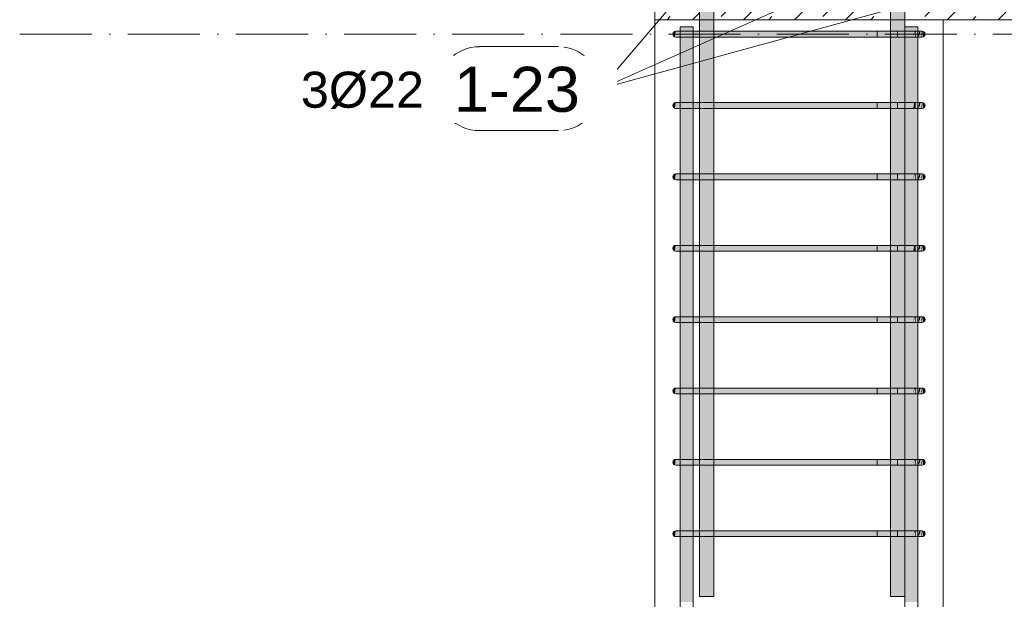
# Model space of a CAD drawing. Header units: millimetres. Extents: x -25607 to 9385, y 1894 to 10168.
# Tile 86 of 181: x -3262 to -1896, y 4816 to 5620. Entities that reach past the tile are written whole.
import ezdxf

# ---------------------------------------------------------------- set-up
doc = ezdxf.new("R2010")
doc.units = ezdxf.units.MM
doc.linetypes.add('Čerchovaná', pattern=[150, 100, -25, 0, -25])
for name, color, linetype, lineweight in [('A-FLOR-LEVL', 51, 'Continuous', 5), ('S-BEAM', 12, 'Continuous', 9), ('S-COLS', 52, 'Continuous', 9), ('S-RBAR', 171, 'Continuous', 5), ('S-RBAR-IDEN', 171, 'Continuous', 5)]:
    doc.layers.add(name, color=color, linetype=linetype, lineweight=lineweight)
doc.styles.add('Arial', font='arial.ttf', dxfattribs={"height": 50})
doc.styles.add('Arial_1', font='arial.ttf', dxfattribs={"height": 62.5})

# ---------------------------------------------------------------- blocks, each defined once
blk = doc.blocks.new('Popisek výztuže - _Typ_ množství_LEVÝ-573731-V5')
at = {"layer": 'S-RBAR-IDEN'}
for p, q in [((-16348.9, 6003.8), (-16458.6, 6003.8)), ((-16458.6, 5887.3), (-16348.9, 5887.3))]:
    blk.add_line(p, q, dxfattribs=at)
for centre, start, end in [((-16458.6, 5945.5), 90, 270), ((-16348.9, 5945.5), 277.6434, 82.3566)]:
    blk.add_arc(centre, 58.2, start, end, dxfattribs=at)

msp = doc.modelspace()

# ---------------------------------------------------------------- hatches: boundary and pattern name
at = {"layer": 'S-BEAM', "lineweight": 5}
h = msp.add_hatch(dxfattribs=at)
h.set_pattern_fill('FP_2', color=256, style=0, pattern_type=2)
h.set_pattern_definition([(45, (2996.86, 5500.453), (-35.35534, 35.35534), []), (45, (3032.214, 5500.453), (-17.67767, 53.033), [25, -12.5, 0.8382, -11.662])])
h.paths.add_polyline_path([(-2380.6, 5620), (-2318.8, 5620), (-2318.8, 5645), (-2325.6, 5645), (-2333.3, 5646), (-2340.6, 5649), (-2346.8, 5653.8), (-2351.9, 5660.9), (-2354.5, 5667.2), (-2355.6, 5675), (-2355.6, 5815), (-2354.5, 5822.8), (-2351.5, 5830), (-2346.8, 5836.2), (-2339.7, 5841.3), (-2333.3, 5844), (-2325.6, 5845), (-2318.8, 5845), (-2318.8, 5870), (-2380.6, 5870), (-2380.6, 5638.4)])
h.paths.add_polyline_path([(-2298.8, 5620), (-2053.6, 5620), (-2053.6, 5645), (-2298.8, 5645), (-2298.8, 5638.4)])
h.paths.add_polyline_path([(-2033.6, 5620), (-1880.6, 5620), (-1880.6, 5645), (-1881.9, 5645.2), (-1883.1, 5645.7), (-1884.1, 5646.5), (-1884.9, 5647.5), (-1885.4, 5648.7), (-1880.6, 5649.3), (-1880.6, 5650), (-1885.6, 5650), (-1885.6, 5657.6), (-1905.6, 5657.6), (-1905.6, 5675), (-1906.6, 5667.2), (-1909.6, 5660), (-1914.3, 5653.8), (-1921.4, 5648.7), (-1927.8, 5646), (-1935.6, 5645), (-2033.6, 5645), (-2033.6, 5638.4)])
h.paths.add_polyline_path([(-2053.6, 5655), (-2053.6, 5679.4), (-2298.8, 5679.4), (-2298.8, 5655), (-2095.6, 5655)])
h.paths.add_polyline_path([(-2318.8, 5655), (-2318.8, 5679.4), (-2345.6, 5679.4), (-2345.6, 5675), (-2344.9, 5669.8), (-2342.9, 5665), (-2339.7, 5660.9), (-2335.6, 5657.7), (-2330.7, 5655.7), (-2325.6, 5655)])
h.paths.add_polyline_path([(-1992.1, 5655), (-1958, 5655), (-1982.4, 5679.4), (-2033.6, 5679.4), (-2033.6, 5655), (-2007.8, 5655)])
h.paths.add_polyline_path([(-1935.6, 5655), (-1930.4, 5655.7), (-1925.6, 5657.7), (-1921.4, 5660.9), (-1918.2, 5665), (-1916.2, 5669.8), (-1915.6, 5675), (-1916.2, 5679.4), (-1968.3, 5679.4), (-1949.7, 5660.9), (-1945.6, 5657.7), (-1940.7, 5655.7)])
h.paths.add_polyline_path([(-1905.6, 5679.6), (-1885.6, 5679.9), (-1885.6, 5680.3), (-1905.6, 5680.2)])
h.paths.add_polyline_path([(-1885.6, 5705.3), (-1885.6, 5782.8), (-1905.6, 5782.8), (-1905.6, 5705.3)])
h.paths.add_polyline_path([(-2271.2, 5705.3), (-2053.6, 5705.3), (-2053.6, 5782.8), (-2298.8, 5782.8), (-2298.8, 5705.3)])
h.paths.add_polyline_path([(-2033.6, 5705.3), (-1937.6, 5705.3), (-1956.8, 5724.5), (-1949.7, 5731.6), (-1923.4, 5705.3), (-1915.6, 5705.3), (-1915.6, 5782.8), (-2033.6, 5782.8), (-2033.6, 5749.3)])
h.paths.add_polyline_path([(-2318.8, 5705.3), (-2318.8, 5782.8), (-2345.6, 5782.8), (-2345.6, 5705.3)])
h.paths.add_polyline_path([(-1920, 5807.8), (-1915.6, 5807.8), (-1915.6, 5815), (-1916.2, 5820.2), (-1918.2, 5825), (-1921.4, 5829.1), (-1925.8, 5832.4), (-1930.4, 5834.3), (-1935.6, 5835), (-2033.6, 5835), (-2033.6, 5807.8), (-1920.6, 5807.8)])
h.paths.add_polyline_path([(-2318.8, 5807.8), (-2318.8, 5835), (-2325.6, 5835), (-2330.7, 5834.3), (-2335.6, 5832.3), (-2339.7, 5829.1), (-2342.9, 5825), (-2344.9, 5820.2), (-2345.6, 5815), (-2345.6, 5807.8), (-2344.9, 5807.8)])
h.paths.add_polyline_path([(-2053.6, 5807.8), (-2053.6, 5835), (-2298.8, 5835), (-2298.8, 5807.8), (-2095.6, 5807.8)])
h.paths.add_polyline_path([(-1905.6, 5815), (-1905.6, 5832.8), (-1885.6, 5832.8), (-1885.4, 5840), (-1880.6, 5840), (-1880.6, 5840.7), (-1885.4, 5841.3), (-1884.9, 5842.5), (-1884.1, 5843.5), (-1883.1, 5844.3), (-1881.9, 5844.8), (-1880.6, 5845), (-1880.6, 5870), (-2033.6, 5870), (-2033.6, 5845), (-1935.6, 5845), (-1927.8, 5844), (-1920, 5840.5), (-1914.3, 5836.2), (-1909.2, 5829.1), (-1906.6, 5822.8), (-1906.2, 5820.2)])
h.paths.add_polyline_path([(-2298.8, 5845), (-2053.6, 5845), (-2053.6, 5870), (-2298.8, 5870), (-2298.8, 5860.1)])
at = {"layer": 'S-RBAR'}
h = msp.add_hatch(color=256, dxfattribs=at)
h.paths.add_polyline_path([(-2315.1, 4820), (-2298.8, 4820), (-2298.8, 4903), (-2318.8, 4903), (-2318.8, 4820)])
h.paths.add_polyline_path([(-2318.8, 4911), (-2298.8, 4911), (-2298.8, 5002), (-2318.8, 5002), (-2318.8, 4917.8)])
h.paths.add_polyline_path([(-2298.8, 5010), (-2298.8, 5101), (-2318.8, 5101), (-2318.8, 5010), (-2315.1, 5010)])
h.paths.add_polyline_path([(-2298.8, 5109), (-2298.8, 5200), (-2318.8, 5200), (-2318.8, 5109), (-2315.1, 5109)])
h.paths.add_polyline_path([(-2318.8, 5208), (-2298.8, 5208), (-2298.8, 5299), (-2318.8, 5299), (-2318.8, 5222.7)])
h.paths.add_polyline_path([(-2318.8, 5307), (-2298.8, 5307), (-2298.8, 5398), (-2318.8, 5398), (-2318.8, 5361.3)])
h.paths.add_polyline_path([(-2318.8, 5406), (-2298.8, 5406), (-2298.8, 5497), (-2318.8, 5497), (-2318.8, 5416.7)])
h.paths.add_polyline_path([(-2315.1, 5505), (-2298.8, 5505), (-2298.8, 5596), (-2318.8, 5596), (-2318.8, 5505)])
h.paths.add_polyline_path([(-2318.8, 5604), (-2298.8, 5604), (-2298.8, 5645), (-2318.8, 5645), (-2318.8, 5610.7)])
h.paths.add_polyline_path([(-2298.8, 5655), (-2298.8, 5680.3), (-2318.8, 5680.3), (-2318.8, 5655), (-2315.1, 5655)])
h.paths.add_polyline_path([(-2318.8, 5705.3), (-2298.8, 5705.3), (-2298.8, 5782.8), (-2318.8, 5782.8), (-2318.8, 5749.3)])
h.paths.add_polyline_path([(-2318.8, 5807.8), (-2298.8, 5807.8), (-2298.8, 5835), (-2318.8, 5835), (-2318.8, 5832.4)])
h.paths.add_polyline_path([(-2298.8, 5845), (-2298.8, 5916), (-2318.8, 5916), (-2318.8, 5845), (-2315.1, 5845)])
h.paths.add_polyline_path([(-2318.8, 5924), (-2298.8, 5924), (-2298.8, 6016), (-2318.8, 6016), (-2318.8, 5943.3)])
h.paths.add_polyline_path([(-2298.8, 6024), (-2298.8, 6116), (-2318.8, 6116), (-2318.8, 6024), (-2315.1, 6024)])
h.paths.add_polyline_path([(-2298.8, 6124), (-2298.8, 6216), (-2318.8, 6216), (-2318.8, 6124), (-2315.1, 6124)])
h.paths.add_polyline_path([(-2318.8, 6224), (-2298.8, 6224), (-2298.8, 6316), (-2318.8, 6316), (-2318.8, 6248.2)])
h.paths.add_polyline_path([(-2298.8, 6324), (-2298.8, 6416), (-2318.8, 6416), (-2318.8, 6324), (-2315.1, 6324)])
h.paths.add_polyline_path([(-2298.8, 6424), (-2298.8, 6516), (-2318.8, 6516), (-2318.8, 6424), (-2315.1, 6424)])
h.paths.add_polyline_path([(-2318.8, 6524), (-2298.8, 6524), (-2298.8, 6616), (-2318.8, 6616), (-2318.8, 6525.3)])
h.paths.add_polyline_path([(-2318.8, 6624), (-2298.8, 6624), (-2298.8, 6670), (-2318.8, 6670), (-2318.8, 6636.2)])
h = msp.add_hatch(color=256, dxfattribs=at)
h.paths.add_polyline_path([(-2033.6, 4820), (-2033.6, 4903), (-2053.6, 4903), (-2053.6, 4820), (-2051.7, 4820)])
h.paths.add_polyline_path([(-2043.7, 4911), (-2033.6, 4911), (-2033.6, 5002), (-2053.6, 5002), (-2053.6, 4911), (-2051.7, 4911)])
h.paths.add_polyline_path([(-2037.2, 5010), (-2033.6, 5010), (-2033.6, 5101), (-2053.6, 5101), (-2053.6, 5010), (-2040.5, 5010)])
h.paths.add_polyline_path([(-2043.7, 5109), (-2033.6, 5109), (-2033.6, 5200), (-2053.6, 5200), (-2053.6, 5109), (-2051.7, 5109)])
h.paths.add_polyline_path([(-2053.6, 5208), (-2033.6, 5208), (-2033.6, 5299), (-2053.6, 5299), (-2053.6, 5250.4)])
h.paths.add_polyline_path([(-2053.6, 5307), (-2033.6, 5307), (-2033.6, 5398), (-2053.6, 5398), (-2053.6, 5361.3)])
h.paths.add_polyline_path([(-2043.7, 5406), (-2033.6, 5406), (-2033.6, 5497), (-2053.6, 5497), (-2053.6, 5406), (-2051.7, 5406)])
h.paths.add_polyline_path([(-2051.7, 5505), (-2033.6, 5505), (-2033.6, 5596), (-2053.6, 5596), (-2053.6, 5505)])
h.paths.add_polyline_path([(-2037.2, 5604), (-2033.6, 5604), (-2033.6, 5645), (-2053.6, 5645), (-2053.6, 5604), (-2040.5, 5604)])
h.paths.add_polyline_path([(-2053.6, 5655), (-2033.6, 5655), (-2033.6, 5680.3), (-2053.6, 5680.3)])
h.paths.add_polyline_path([(-2033.6, 5705.3), (-2033.6, 5782.8), (-2053.6, 5782.8), (-2053.6, 5705.3)])
h.paths.add_polyline_path([(-2033.6, 5807.8), (-2033.6, 5835), (-2053.6, 5835), (-2053.6, 5807.8)])
h.paths.add_polyline_path([(-2053.6, 5845), (-2033.6, 5845), (-2033.6, 5916), (-2053.6, 5916), (-2053.6, 5860.1)])
h.paths.add_polyline_path([(-2040.5, 5924), (-2033.6, 5924), (-2033.6, 6016), (-2053.6, 6016), (-2053.6, 5924), (-2043.7, 5924)])
h.paths.add_polyline_path([(-2040.5, 6024), (-2033.6, 6024), (-2033.6, 6116), (-2053.6, 6116), (-2053.6, 6024), (-2043.7, 6024)])
h.paths.add_polyline_path([(-2043.7, 6124), (-2033.6, 6124), (-2033.6, 6216), (-2053.6, 6216), (-2053.6, 6124), (-2051.7, 6124)])
h.paths.add_polyline_path([(-2051.7, 6224), (-2033.6, 6224), (-2033.6, 6316), (-2053.6, 6316), (-2053.6, 6224)])
h.paths.add_polyline_path([(-2037.2, 6324), (-2033.6, 6324), (-2033.6, 6416), (-2053.6, 6416), (-2053.6, 6324), (-2040.5, 6324)])
h.paths.add_polyline_path([(-2037.2, 6424), (-2033.6, 6424), (-2033.6, 6516), (-2053.6, 6516), (-2053.6, 6424), (-2040.5, 6424)])
h.paths.add_polyline_path([(-2043.7, 6524), (-2033.6, 6524), (-2033.6, 6616), (-2053.6, 6616), (-2053.6, 6524), (-2051.7, 6524)])
h.paths.add_polyline_path([(-2037.2, 6624), (-2033.6, 6624), (-2033.6, 6670), (-2053.6, 6670), (-2053.6, 6624), (-2040.5, 6624)])
for points in [[(-2352.6, 5596.1), (-2351.6, 5604), (-2353.6, 5603.5), (-2355, 5602), (-2355.6, 5600), (-2355, 5598), (-2353.6, 5596.5)], [(-2350.8, 5596), (-2331.6, 5596), (-2331.6, 5604), (-2351.6, 5604), (-2351.6, 5596)], [(-2051.7, 5596), (-2029.6, 5596), (-2029.6, 5604), (-2331.6, 5604), (-2331.6, 5596), (-2095.6, 5596)], [(-2008.5, 5596.1), (-2007.6, 5596.5), (-2006.1, 5598), (-2005.6, 5600), (-2006.1, 5602), (-2007.8, 5603.6), (-2009.6, 5604), (-2008.9, 5599)], [(-2352.6, 5497.1), (-2351.6, 5505), (-2353.6, 5504.5), (-2355, 5503), (-2355.6, 5501), (-2355, 5499), (-2353.6, 5497.5)], [(-2335.4, 5497), (-2331.6, 5497), (-2331.6, 5505), (-2351.6, 5505), (-2351.6, 5497), (-2335.7, 5497)], [(-2271.2, 5497), (-2029.6, 5497), (-2029.6, 5505), (-2331.6, 5505), (-2331.6, 5497), (-2315.1, 5497)], [(-2008.5, 5497.1), (-2007.6, 5497.5), (-2006.1, 5499), (-2005.6, 5501), (-2006.1, 5503), (-2007.8, 5504.6), (-2009.6, 5505), (-2008.9, 5499.8)], [(-2352.6, 5398.1), (-2351.6, 5406), (-2353.6, 5405.5), (-2355, 5404), (-2355.6, 5402), (-2355, 5400), (-2353.6, 5398.5)], [(-2350.8, 5398), (-2331.6, 5398), (-2331.6, 5406), (-2351.6, 5406), (-2351.6, 5398)], [(-2051.7, 5398), (-2029.6, 5398), (-2029.6, 5406), (-2331.6, 5406), (-2331.6, 5398), (-2095.6, 5398)], [(-2008.5, 5398.1), (-2007.6, 5398.5), (-2006.1, 5400), (-2005.6, 5402), (-2006.1, 5404), (-2007.8, 5405.5), (-2009.6, 5406), (-2008.9, 5401)], [(-2352.6, 5299.1), (-2351.6, 5307), (-2353.6, 5306.4), (-2355, 5305), (-2355.6, 5303), (-2355, 5301), (-2353.6, 5299.5)], [(-2351.6, 5299), (-2331.6, 5299), (-2331.6, 5307), (-2351.6, 5307), (-2351.6, 5299.1)], [(-2095.6, 5299), (-2029.6, 5299), (-2029.6, 5307), (-2331.6, 5307), (-2331.6, 5299), (-2271.2, 5299)], [(-2008.5, 5299.1), (-2007.6, 5299.5), (-2006.1, 5301), (-2005.6, 5303), (-2006.1, 5305), (-2007.8, 5306.5), (-2009.6, 5307), (-2008.9, 5301.9)], [(-2352.6, 5200.1), (-2351.6, 5208), (-2353.6, 5207.4), (-2355, 5206), (-2355.6, 5204), (-2355, 5202), (-2353.6, 5200.5)], [(-2350.8, 5200), (-2331.6, 5200), (-2331.6, 5208), (-2351.6, 5208), (-2351.6, 5200)], [(-2051.7, 5200), (-2029.6, 5200), (-2029.6, 5208), (-2331.6, 5208), (-2331.6, 5200), (-2095.6, 5200)], [(-2008.5, 5200.1), (-2007.6, 5200.5), (-2006.1, 5202), (-2005.6, 5204), (-2006.1, 5206), (-2007.8, 5207.5), (-2009.6, 5208), (-2008.9, 5202.9)], [(-2352.6, 5101.1), (-2351.6, 5109), (-2353.6, 5108.4), (-2355, 5107), (-2355.6, 5105), (-2355, 5103), (-2353.6, 5101.5)], [(-2350.8, 5101), (-2331.6, 5101), (-2331.6, 5109), (-2351.6, 5109), (-2351.6, 5101)], [(-2051.7, 5101), (-2029.6, 5101), (-2029.6, 5109), (-2331.6, 5109), (-2331.6, 5101), (-2095.6, 5101)], [(-2008.5, 5101.1), (-2007.6, 5101.5), (-2006.1, 5103), (-2005.6, 5105), (-2006.1, 5107), (-2007.8, 5108.5), (-2009.6, 5109), (-2008.9, 5103.9)], [(-2352.6, 5002.1), (-2351.6, 5010), (-2353.6, 5009.4), (-2355, 5008), (-2355.6, 5006), (-2355, 5004), (-2353.6, 5002.5)], [(-2350.8, 5002), (-2331.6, 5002), (-2331.6, 5010), (-2351.6, 5010), (-2351.6, 5002)], [(-2051.7, 5002), (-2029.6, 5002), (-2029.6, 5010), (-2331.6, 5010), (-2331.6, 5002), (-2095.6, 5002)], [(-2008.5, 5002.1), (-2007.6, 5002.5), (-2006.1, 5004), (-2005.6, 5006), (-2006.1, 5008), (-2007.8, 5009.5), (-2009.6, 5010), (-2008.9, 5004.9)], [(-2352.6, 4903.1), (-2351.6, 4911), (-2353.6, 4910.4), (-2355, 4909), (-2355.6, 4907), (-2355, 4905), (-2353.6, 4903.5)], [(-2350.8, 4903), (-2331.6, 4903), (-2331.6, 4911), (-2351.6, 4911), (-2351.6, 4903)], [(-2051.7, 4903), (-2029.6, 4903), (-2029.6, 4911), (-2331.6, 4911), (-2331.6, 4903), (-2095.6, 4903)], [(-2008.5, 4903.1), (-2007.6, 4903.5), (-2006.1, 4905), (-2005.6, 4907), (-2006.1, 4909), (-2007.8, 4910.5), (-2009.6, 4911), (-2008.9, 4905.9)]]:
    msp.add_hatch(color=256, dxfattribs=at).paths.add_polyline_path(points)
h = msp.add_hatch(color=256, dxfattribs=at)
h.paths.add_polyline_path([(-2345.5, 2610), (-2327.5, 2610), (-2327.5, 2625.8), (-2345.5, 2625.8), (-2345.5, 2617.4)])
h.paths.add_polyline_path([(-2345.5, 2633.8), (-2327.5, 2633.8), (-2327.5, 2724.8), (-2345.5, 2724.8), (-2345.5, 2645.2)])
h.paths.add_polyline_path([(-2345.5, 2732.8), (-2327.5, 2732.8), (-2327.5, 2823.8), (-2345.5, 2823.8), (-2345.5, 2756)])
h.paths.add_polyline_path([(-2345.5, 2831.8), (-2327.5, 2831.8), (-2327.5, 2922.8), (-2345.5, 2922.8), (-2345.5, 2839.2)])
h.paths.add_polyline_path([(-2345.5, 2930.8), (-2327.5, 2930.8), (-2327.5, 3021.8), (-2345.5, 3021.8), (-2345.5, 2977.7)])
h.paths.add_polyline_path([(-2345.5, 3029.8), (-2327.5, 3029.8), (-2327.5, 3120.8), (-2345.5, 3120.8), (-2345.5, 3033.2)])
h.paths.add_polyline_path([(-2339.2, 3128.8), (-2327.5, 3128.8), (-2327.5, 3219.9), (-2345.5, 3219.9), (-2345.5, 3128.8), (-2342.5, 3128.8)])
h.paths.add_polyline_path([(-2327.5, 3227.9), (-2327.5, 3318.9), (-2345.5, 3318.9), (-2345.5, 3227.9), (-2331.6, 3227.9)])
h.paths.add_polyline_path([(-2345.5, 3326.9), (-2327.5, 3326.9), (-2327.5, 3417.9), (-2345.5, 3417.9), (-2345.5, 3338)])
h.paths.add_polyline_path([(-2331.6, 3425.9), (-2327.5, 3425.9), (-2327.5, 3516.9), (-2345.5, 3516.9), (-2345.5, 3425.9), (-2335.4, 3425.9)])
h.paths.add_polyline_path([(-2345.5, 3524.9), (-2327.5, 3524.9), (-2327.5, 3615.9), (-2345.5, 3615.9), (-2345.5, 3532)])
h.paths.add_polyline_path([(-2345.5, 3623.9), (-2327.5, 3623.9), (-2327.5, 3714.9), (-2345.5, 3714.9), (-2345.5, 3642.9)])
h.paths.add_polyline_path([(-2345.5, 3722.9), (-2327.5, 3722.9), (-2327.5, 3813.9), (-2345.5, 3813.9), (-2345.5, 3726.1)])
h.paths.add_polyline_path([(-2345.5, 3821.9), (-2327.5, 3821.9), (-2327.5, 3912.9), (-2345.5, 3912.9), (-2345.5, 3864.6)])
h.paths.add_polyline_path([(-2327.5, 3920.9), (-2327.5, 4011.9), (-2345.5, 4011.9), (-2345.5, 3920.9), (-2331.6, 3920.9)])
h.paths.add_polyline_path([(-2345.5, 4019.9), (-2327.5, 4019.9), (-2327.5, 4110.9), (-2345.5, 4110.9), (-2345.5, 4030.9)])
h.paths.add_polyline_path([(-2327.5, 4118.9), (-2327.5, 4209.9), (-2345.5, 4209.9), (-2345.5, 4118.9), (-2331.6, 4118.9)])
h.paths.add_polyline_path([(-2345.5, 4217.9), (-2327.5, 4217.9), (-2327.5, 4308.9), (-2345.5, 4308.9), (-2345.5, 4252.6)])
h.paths.add_polyline_path([(-2345.5, 4316.9), (-2327.5, 4316.9), (-2327.5, 4407.9), (-2345.5, 4407.9), (-2345.5, 4335.8)])
h.paths.add_polyline_path([(-2345.5, 4415.9), (-2327.5, 4415.9), (-2327.5, 4506.9), (-2345.5, 4506.9), (-2345.5, 4418.9)])
h.paths.add_polyline_path([(-2345.5, 4514.9), (-2327.5, 4514.9), (-2327.5, 4605.9), (-2345.5, 4605.9), (-2345.5, 4529.8)])
h.paths.add_polyline_path([(-2331.6, 4613.9), (-2327.5, 4613.9), (-2327.5, 4704.9), (-2345.5, 4704.9), (-2345.5, 4613.9), (-2335.4, 4613.9)])
h.paths.add_polyline_path([(-2345.5, 4712.9), (-2327.5, 4712.9), (-2327.5, 4804), (-2345.5, 4804), (-2345.5, 4751.5)])
h.paths.add_polyline_path([(-2327.5, 4812), (-2327.5, 4903), (-2345.5, 4903), (-2345.5, 4812), (-2331.6, 4812)])
h.paths.add_polyline_path([(-2345.5, 4911), (-2327.5, 4911), (-2327.5, 5002), (-2345.5, 5002), (-2345.5, 4917.8)])
h.paths.add_polyline_path([(-2345.5, 5010), (-2327.5, 5010), (-2327.5, 5101), (-2345.5, 5101), (-2345.5, 5028.7)])
h.paths.add_polyline_path([(-2345.5, 5109), (-2327.5, 5109), (-2327.5, 5200), (-2345.5, 5200), (-2345.5, 5111.8)])
h.paths.add_polyline_path([(-2345.5, 5208), (-2327.5, 5208), (-2327.5, 5299), (-2345.5, 5299), (-2345.5, 5222.7)])
h.paths.add_polyline_path([(-2331.6, 5307), (-2327.5, 5307), (-2327.5, 5398), (-2345.5, 5398), (-2345.5, 5307), (-2335.4, 5307)])
h.paths.add_polyline_path([(-2345.5, 5406), (-2327.5, 5406), (-2327.5, 5497), (-2345.5, 5497), (-2345.5, 5416.7)])
h.paths.add_polyline_path([(-2327.5, 5505), (-2327.5, 5596), (-2345.5, 5596), (-2345.5, 5505), (-2331.6, 5505)])
h.paths.add_polyline_path([(-2342.5, 5604), (-2327.5, 5604), (-2327.5, 5610), (-2345.5, 5610), (-2345.5, 5604)])
h = msp.add_hatch(color=256, dxfattribs=at)
h.paths.add_polyline_path([(-2033.6, 2610), (-2015.6, 2610), (-2015.9, 2625.8), (-2033.6, 2625.8), (-2033.6, 2617.4)])
h.paths.add_polyline_path([(-2021.9, 2633.8), (-2015.6, 2633.8), (-2015.9, 2724.8), (-2033.6, 2724.8), (-2033.4, 2633.8), (-2024.6, 2633.8)])
h.paths.add_polyline_path([(-2033.6, 2732.8), (-2015.6, 2732.8), (-2015.9, 2823.8), (-2033.6, 2823.8), (-2033.6, 2756)])
h.paths.add_polyline_path([(-2021.9, 2831.8), (-2015.6, 2831.8), (-2015.9, 2922.8), (-2033.6, 2922.8), (-2033.4, 2831.8), (-2024.6, 2831.8)])
h.paths.add_polyline_path([(-2021.9, 2930.8), (-2015.6, 2930.8), (-2015.9, 3021.8), (-2033.6, 3021.8), (-2033.4, 2930.8), (-2024.6, 2930.8)])
h.paths.add_polyline_path([(-2033.6, 3029.8), (-2015.6, 3029.8), (-2015.9, 3120.8), (-2033.6, 3120.8), (-2033.6, 3033.2)])
h.paths.add_polyline_path([(-2021.9, 3128.8), (-2015.6, 3128.8), (-2015.9, 3219.9), (-2033.6, 3219.9), (-2033.4, 3128.8), (-2024.6, 3128.8)])
h.paths.add_polyline_path([(-2033.6, 3227.9), (-2015.6, 3227.9), (-2015.9, 3318.9), (-2033.6, 3318.9), (-2033.6, 3254.9)])
h.paths.add_polyline_path([(-2021.9, 3326.9), (-2015.6, 3326.9), (-2015.9, 3417.9), (-2033.6, 3417.9), (-2033.4, 3326.9), (-2024.6, 3326.9)])
h.paths.add_polyline_path([(-2033.6, 3425.9), (-2015.6, 3425.9), (-2015.9, 3516.9), (-2033.6, 3516.9), (-2033.6, 3448.9)])
h.paths.add_polyline_path([(-2033.6, 3524.9), (-2015.6, 3524.9), (-2015.9, 3615.9), (-2033.6, 3615.9), (-2033.6, 3532)])
h.paths.add_polyline_path([(-2021.9, 3623.9), (-2015.6, 3623.9), (-2015.9, 3714.9), (-2033.6, 3714.9), (-2033.4, 3623.9), (-2024.6, 3623.9)])
h.paths.add_polyline_path([(-2021.9, 3722.9), (-2015.6, 3722.9), (-2015.9, 3813.9), (-2033.6, 3813.9), (-2033.4, 3722.9), (-2024.6, 3722.9)])
h.paths.add_polyline_path([(-2033.6, 3821.9), (-2015.6, 3821.9), (-2015.9, 3912.9), (-2033.6, 3912.9), (-2033.6, 3836.9)])
h.paths.add_polyline_path([(-2033.6, 3920.9), (-2015.6, 3920.9), (-2015.9, 4011.9), (-2033.6, 4011.9), (-2033.6, 3947.8)])
h.paths.add_polyline_path([(-2024.6, 4019.9), (-2015.6, 4019.9), (-2015.9, 4110.9), (-2033.6, 4110.9), (-2033.4, 4019.9), (-2025.7, 4019.9)])
h.paths.add_polyline_path([(-2021.9, 4118.9), (-2015.6, 4118.9), (-2015.9, 4209.9), (-2033.6, 4209.9), (-2033.4, 4118.9), (-2024.6, 4118.9)])
h.paths.add_polyline_path([(-2024.6, 4217.9), (-2015.6, 4217.9), (-2015.9, 4308.9), (-2033.6, 4308.9), (-2033.4, 4217.9), (-2025.7, 4217.9)])
h.paths.add_polyline_path([(-2024.6, 4316.9), (-2015.6, 4316.9), (-2015.9, 4407.9), (-2033.6, 4407.9), (-2033.4, 4316.9), (-2025.7, 4316.9)])
h.paths.add_polyline_path([(-2021.9, 4415.9), (-2015.6, 4415.9), (-2015.9, 4506.9), (-2033.6, 4506.9), (-2033.4, 4415.9), (-2024.6, 4415.9)])
h.paths.add_polyline_path([(-2021.9, 4514.9), (-2015.6, 4514.9), (-2015.9, 4605.9), (-2033.6, 4605.9), (-2033.4, 4514.9), (-2024.6, 4514.9)])
h.paths.add_polyline_path([(-2033.6, 4613.9), (-2015.6, 4613.9), (-2015.9, 4704.9), (-2033.6, 4704.9), (-2033.6, 4640.7)])
h.paths.add_polyline_path([(-2021.9, 4712.9), (-2015.6, 4712.9), (-2015.9, 4804), (-2033.6, 4804), (-2033.4, 4712.9), (-2024.6, 4712.9)])
h.paths.add_polyline_path([(-2033.6, 4812), (-2015.6, 4812), (-2015.9, 4903), (-2033.6, 4903), (-2033.6, 4834.7)])
h.paths.add_polyline_path([(-2021.9, 4911), (-2015.6, 4911), (-2015.9, 5002), (-2033.6, 5002), (-2033.4, 4911), (-2024.6, 4911)])
h.paths.add_polyline_path([(-2021.9, 5010), (-2015.6, 5010), (-2015.9, 5101), (-2033.6, 5101), (-2033.4, 5010), (-2024.6, 5010)])
h.paths.add_polyline_path([(-2021.9, 5109), (-2015.6, 5109), (-2015.9, 5200), (-2033.6, 5200), (-2033.4, 5109), (-2024.6, 5109)])
h.paths.add_polyline_path([(-2021.9, 5208), (-2015.6, 5208), (-2015.9, 5299), (-2033.6, 5299), (-2033.4, 5208), (-2024.6, 5208)])
h.paths.add_polyline_path([(-2033.6, 5307), (-2015.6, 5307), (-2015.9, 5398), (-2033.6, 5398), (-2033.6, 5333.5)])
h.paths.add_polyline_path([(-2021.9, 5406), (-2015.6, 5406), (-2015.9, 5497), (-2033.6, 5497), (-2033.4, 5406), (-2024.6, 5406)])
h.paths.add_polyline_path([(-2033.6, 5505), (-2015.6, 5505), (-2015.9, 5596), (-2033.6, 5596), (-2033.6, 5527.6)])
h.paths.add_polyline_path([(-2021.9, 5604), (-2015.6, 5604), (-2015.9, 5610), (-2033.6, 5610), (-2033.4, 5604), (-2024.6, 5604)])
h = msp.add_hatch(color=256, dxfattribs=at)
h.paths.add_polyline_path([(-2018.7, 5596), (-2015.4, 5596), (-2013.5, 5604), (-2018.3, 5604)])
h.paths.add_polyline_path([(-2019.6, 5596), (-2019.6, 5601.8), (-2021.9, 5596)])
h.paths.add_polyline_path([(-2009.6, 5604), (-2010.2, 5596), (-2009.6, 5596.1), (-2009.6, 5601)])
h.paths.add_polyline_path([(-2013.2, 5596), (-2010.8, 5596), (-2010.2, 5601.3), (-2009.6, 5604), (-2012, 5604), (-2012.8, 5599.6), (-2015.4, 5596)])
h.paths.add_polyline_path([(-2029.6, 5596), (-2021.9, 5596), (-2020.6, 5604), (-2029.6, 5604)])
h = msp.add_hatch(color=256, dxfattribs=at)
h.paths.add_polyline_path([(-2010.8, 5596), (-2010.2, 5596.1), (-2009.6, 5604), (-2010.6, 5600)])
h.paths.add_polyline_path([(-2019.6, 5604), (-2019.6, 5601.8), (-2019.6, 5596), (-2018.7, 5596), (-2018.3, 5604), (-2018.7, 5604)])
h.paths.add_polyline_path([(-2021.9, 5596), (-2019.6, 5604), (-2020.6, 5604)])
h.paths.add_polyline_path([(-2015.4, 5596), (-2012.5, 5600), (-2012.2, 5604), (-2013.5, 5604)])
h = msp.add_hatch(color=256, dxfattribs=at)
h.paths.add_polyline_path([(-2018.7, 5497), (-2015.4, 5497), (-2013.5, 5505), (-2018.3, 5505), (-2018.7, 5499.8)])
h.paths.add_polyline_path([(-2029.6, 5497), (-2021.9, 5497), (-2020.6, 5505), (-2029.6, 5505), (-2029.6, 5499.8)])
h.paths.add_polyline_path([(-2009.6, 5505), (-2010.2, 5497), (-2009.6, 5497.1), (-2009.6, 5502)])
h.paths.add_polyline_path([(-2015.4, 5497), (-2010.8, 5497), (-2010.2, 5502.3), (-2009.6, 5505), (-2012, 5505), (-2012.8, 5500.6), (-2013.4, 5499.8)])
h = msp.add_hatch(color=256, dxfattribs=at)
h.paths.add_polyline_path([(-2010.2, 5497), (-2009.6, 5505), (-2010.6, 5499.8), (-2010.8, 5497)])
h.paths.add_polyline_path([(-2018.7, 5497), (-2018.3, 5505), (-2020.6, 5505), (-2021.9, 5497)])
h.paths.add_polyline_path([(-2015.4, 5497), (-2012.5, 5501), (-2012.2, 5505), (-2013.5, 5505), (-2014.7, 5499.8)])
h = msp.add_hatch(color=256, dxfattribs=at)
h.paths.add_polyline_path([(-2018.7, 5398), (-2015.4, 5398), (-2013.5, 5406), (-2018.3, 5406)])
h.paths.add_polyline_path([(-2019.6, 5398), (-2019.6, 5403.8), (-2021.9, 5398)])
h.paths.add_polyline_path([(-2009.6, 5406), (-2010.2, 5398), (-2009.6, 5398.1), (-2009.6, 5403)])
h.paths.add_polyline_path([(-2013.2, 5398), (-2010.8, 5398), (-2010.2, 5403.3), (-2009.6, 5406), (-2012, 5406), (-2012.8, 5401.6), (-2015.4, 5398)])
h.paths.add_polyline_path([(-2029.6, 5398), (-2021.9, 5398), (-2020.6, 5406), (-2029.6, 5406)])
h = msp.add_hatch(color=256, dxfattribs=at)
h.paths.add_polyline_path([(-2010.8, 5398), (-2010.2, 5398.1), (-2009.6, 5406), (-2010.6, 5402)])
h.paths.add_polyline_path([(-2019.6, 5406), (-2019.6, 5403.8), (-2019.6, 5398), (-2018.7, 5398), (-2018.3, 5406), (-2018.7, 5406)])
h.paths.add_polyline_path([(-2021.9, 5398), (-2019.6, 5406), (-2020.6, 5406)])
h.paths.add_polyline_path([(-2015.4, 5398), (-2012.5, 5402), (-2012.2, 5406), (-2013.5, 5406)])
h = msp.add_hatch(color=256, dxfattribs=at)
h.paths.add_polyline_path([(-2029.6, 5299), (-2021.9, 5299), (-2020.6, 5307), (-2029.6, 5307), (-2029.6, 5305.8)])
h.paths.add_polyline_path([(-2009.6, 5307), (-2010.2, 5299), (-2009.6, 5299.1), (-2009.6, 5305.8)])
h.paths.add_polyline_path([(-2010.8, 5299), (-2010.2, 5304.3), (-2009.6, 5307), (-2012, 5307), (-2012.8, 5302.6), (-2013.2, 5302), (-2013.2, 5304.4), (-2015.4, 5299), (-2011.1, 5299)])
h.paths.add_polyline_path([(-2018.7, 5299), (-2015.4, 5299), (-2013.5, 5307), (-2018.3, 5307), (-2018.7, 5305.8)])
h = msp.add_hatch(color=256, dxfattribs=at)
h.paths.add_polyline_path([(-2021.9, 5299), (-2018.7, 5299), (-2018.3, 5307), (-2020.6, 5307), (-2020.8, 5305.8)])
h.paths.add_polyline_path([(-2015.4, 5299), (-2012.5, 5303), (-2012.2, 5307), (-2013.5, 5307), (-2013.8, 5305.8)])
h.paths.add_polyline_path([(-2010.8, 5299), (-2010.2, 5299), (-2009.8, 5305.8), (-2010.6, 5303)])
h = msp.add_hatch(color=256, dxfattribs=at)
h.paths.add_polyline_path([(-2009.6, 5208), (-2010.2, 5200), (-2009.6, 5200.1), (-2009.6, 5205)])
h.paths.add_polyline_path([(-2015.4, 5200), (-2013.5, 5208), (-2018.3, 5208), (-2018.7, 5200)])
h.paths.add_polyline_path([(-2010.8, 5200), (-2010.2, 5205.3), (-2009.6, 5208), (-2012, 5208), (-2012.8, 5203.6), (-2015.4, 5200), (-2011.1, 5200)])
h.paths.add_polyline_path([(-2021.9, 5200), (-2019.6, 5200), (-2019.6, 5205.8)])
h.paths.add_polyline_path([(-2029.6, 5200), (-2021.9, 5200), (-2020.6, 5208), (-2029.6, 5208)])
h = msp.add_hatch(color=256, dxfattribs=at)
h.paths.add_polyline_path([(-2010.8, 5200), (-2010.2, 5200.1), (-2009.6, 5208), (-2010.6, 5204)])
h.paths.add_polyline_path([(-2019.6, 5208), (-2019.6, 5205.8), (-2019.6, 5200), (-2018.7, 5200), (-2018.3, 5208), (-2018.7, 5208)])
h.paths.add_polyline_path([(-2021.9, 5200), (-2019.6, 5208), (-2020.6, 5208)])
h.paths.add_polyline_path([(-2015.4, 5200), (-2012.5, 5204), (-2012.2, 5208), (-2013.5, 5208)])
h = msp.add_hatch(color=256, dxfattribs=at)
h.paths.add_polyline_path([(-2018.7, 5101), (-2015.4, 5101), (-2013.5, 5109), (-2018.3, 5109)])
h.paths.add_polyline_path([(-2019.6, 5101), (-2019.6, 5106.8), (-2021.9, 5101)])
h.paths.add_polyline_path([(-2009.6, 5109), (-2010.2, 5101), (-2009.6, 5101.1), (-2009.6, 5106)])
h.paths.add_polyline_path([(-2013.2, 5101), (-2010.8, 5101), (-2010.2, 5106.3), (-2009.6, 5109), (-2012, 5109), (-2012.8, 5104.5), (-2015.4, 5101)])
h.paths.add_polyline_path([(-2029.6, 5101), (-2021.9, 5101), (-2020.6, 5109), (-2029.6, 5109)])
h = msp.add_hatch(color=256, dxfattribs=at)
h.paths.add_polyline_path([(-2010.8, 5101), (-2010.2, 5101.1), (-2009.6, 5109), (-2010.6, 5105)])
h.paths.add_polyline_path([(-2019.6, 5109), (-2019.6, 5106.8), (-2019.6, 5101), (-2018.7, 5101), (-2018.3, 5109), (-2018.7, 5109)])
h.paths.add_polyline_path([(-2021.9, 5101), (-2019.6, 5109), (-2020.6, 5109)])
h.paths.add_polyline_path([(-2015.4, 5101), (-2012.5, 5105), (-2012.2, 5109), (-2013.5, 5109)])
h = msp.add_hatch(color=256, dxfattribs=at)
h.paths.add_polyline_path([(-2009.6, 5010), (-2010.2, 5002), (-2009.6, 5002.1), (-2009.6, 5007)])
h.paths.add_polyline_path([(-2015.4, 5002), (-2013.5, 5010), (-2018.3, 5010), (-2018.7, 5002)])
h.paths.add_polyline_path([(-2010.8, 5002), (-2010.2, 5007.3), (-2009.6, 5010), (-2012, 5010), (-2012.8, 5005.5), (-2015.4, 5002), (-2011.1, 5002)])
h.paths.add_polyline_path([(-2021.9, 5002), (-2019.6, 5002), (-2019.6, 5007.7)])
h.paths.add_polyline_path([(-2029.6, 5002), (-2021.9, 5002), (-2020.6, 5010), (-2029.6, 5010)])
h = msp.add_hatch(color=256, dxfattribs=at)
h.paths.add_polyline_path([(-2010.8, 5002), (-2010.2, 5002.1), (-2009.6, 5010), (-2010.6, 5006)])
h.paths.add_polyline_path([(-2019.6, 5010), (-2019.6, 5007.7), (-2019.6, 5002), (-2018.7, 5002), (-2018.3, 5010), (-2018.7, 5010)])
h.paths.add_polyline_path([(-2021.9, 5002), (-2019.6, 5010), (-2020.6, 5010)])
h.paths.add_polyline_path([(-2015.4, 5002), (-2012.5, 5005.9), (-2012.2, 5010), (-2013.5, 5010)])
h = msp.add_hatch(color=256, dxfattribs=at)
h.paths.add_polyline_path([(-2009.6, 4911), (-2010.2, 4903), (-2009.6, 4903.1), (-2009.6, 4908)])
h.paths.add_polyline_path([(-2015.4, 4903), (-2013.5, 4911), (-2018.3, 4911), (-2018.7, 4903)])
h.paths.add_polyline_path([(-2010.8, 4903), (-2010.2, 4908.3), (-2009.6, 4911), (-2012, 4911), (-2012.8, 4906.5), (-2015.4, 4903), (-2011.1, 4903)])
h.paths.add_polyline_path([(-2021.9, 4903), (-2019.6, 4903), (-2019.6, 4908.7)])
h.paths.add_polyline_path([(-2029.6, 4903), (-2021.9, 4903), (-2020.6, 4911), (-2029.6, 4911)])
h = msp.add_hatch(color=256, dxfattribs=at)
h.paths.add_polyline_path([(-2010.8, 4903), (-2010.2, 4903.1), (-2009.6, 4911), (-2010.6, 4907)])
h.paths.add_polyline_path([(-2019.6, 4911), (-2019.6, 4908.7), (-2019.6, 4903), (-2018.7, 4903), (-2018.3, 4911), (-2018.7, 4911)])
h.paths.add_polyline_path([(-2021.9, 4903), (-2019.6, 4911), (-2020.6, 4911)])
h.paths.add_polyline_path([(-2015.4, 4903), (-2012.5, 4906.9), (-2012.2, 4911), (-2013.5, 4911)])

# ---------------------------------------------------------------- linework, layer by layer
at = {"layer": 'A-FLOR-LEVL', "linetype": 'Čerchovaná'}
msp.add_line((-3262.2, 5600), (9255.9, 5600), dxfattribs=at)
at = {"layer": 'S-BEAM', "lineweight": 18}
for p, q in [((-2380.6, 5870), (-2380.6, 5620)), ((-2380.6, 5620), (-1880.6, 5620))]:
    msp.add_line(p, q, dxfattribs=at)
at = {"layer": 'S-BEAM'}
for p in [(-2380.6, 5620), (4009.4, 5620)]:
    msp.add_line(p, (-1980.6, 5620), dxfattribs=at)
at = {"layer": 'S-COLS'}
for p, q in [((-2380.6, 2605), (-2380.6, 5770)), ((-2380.6, 5620), (-2380.6, 2605)), ((-1980.6, 5620), (-1980.6, 2605)), ((-1980.6, 5620), (-1980.6, 2605))]:
    msp.add_line(p, q, dxfattribs=at)
at = {"layer": 'S-RBAR'}
for p, q in [((-2318.8, 4820), (-2318.8, 6670)), ((-2318.8, 4820), (-2318.8, 6670)), ((-2298.8, 4820), (-2298.8, 6670)), ((-2298.8, 4820), (-2298.8, 6670)), ((-2053.6, 4820), (-2053.6, 6670)), ((-2053.6, 4820), (-2053.6, 6670)), ((-2033.6, 4820), (-2033.6, 6670)), ((-2033.6, 4820), (-2033.6, 6670)), ((-2331.6, 5604), (-2351.6, 5604)), ((-2331.6, 5604), (-2351.6, 5604)), ((-2327.5, 5610), (-2345.5, 5610)), ((-2345.5, 2610), (-2345.5, 5610)), ((-2327.5, 5610), (-2345.5, 5610)), ((-2345.5, 2610), (-2345.5, 5610)), ((-2029.6, 5604), (-2331.6, 5604)), ((-2331.6, 5604), (-2029.6, 5604)), ((-2327.5, 2610), (-2327.5, 5610)), ((-2327.5, 2610), (-2327.5, 5610)), ((-2072, 5604), (-2043.7, 5604)), ((-2072, 5596), (-2072, 5604)), ((-2009.6, 5604), (-2043.7, 5604)), ((-2015.4, 5604), (-2043.7, 5604)), ((-2043.7, 5604), (-2043.7, 5596)), ((-2015.6, 5610), (-2033.6, 5610)), ((-2033.6, 2610), (-2033.6, 5610)), ((-2015.6, 5610), (-2033.6, 5610)), ((-2033.6, 2610), (-2033.6, 5610)), ((-2009.6, 5604), (-2029.6, 5604)), ((-2009.6, 5604), (-2029.6, 5604)), ((-2015.6, 2610), (-2015.6, 5610)), ((-2015.6, 2610), (-2015.6, 5610)), ((-2009.6, 5604), (-2015.4, 5604)), ((-2331.6, 5596), (-2351.6, 5596)), ((-2331.6, 5596), (-2351.6, 5596)), ((-2029.6, 5596), (-2331.6, 5596)), ((-2331.6, 5596), (-2029.6, 5596)), ((-2072, 5596), (-2043.7, 5596)), ((-2009.6, 5596), (-2043.7, 5596)), ((-2015.4, 5596), (-2043.7, 5596)), ((-2009.6, 5596), (-2029.6, 5596)), ((-2015.4, 5596), (-2029.6, 5596)), ((-2010.2, 5596), (-2015.4, 5596)), ((-2010.2, 5596), (-2015.4, 5596)), ((-2331.6, 5505), (-2351.6, 5505)), ((-2331.6, 5505), (-2351.6, 5505)), ((-2331.6, 5497), (-2351.6, 5497)), ((-2331.6, 5497), (-2351.6, 5497)), ((-2029.6, 5505), (-2331.6, 5505)), ((-2331.6, 5505), (-2029.6, 5505)), ((-2029.6, 5497), (-2331.6, 5497)), ((-2331.6, 5497), (-2029.6, 5497)), ((-2072, 5505), (-2043.7, 5505)), ((-2072, 5497), (-2072, 5505)), ((-2072, 5497), (-2043.7, 5497)), ((-2009.6, 5505), (-2043.7, 5505)), ((-2015.4, 5505), (-2043.7, 5505)), ((-2043.7, 5505), (-2043.7, 5497)), ((-2009.6, 5497), (-2043.7, 5497)), ((-2015.4, 5497), (-2043.7, 5497)), ((-2009.6, 5505), (-2029.6, 5505)), ((-2009.6, 5505), (-2029.6, 5505)), ((-2009.6, 5497), (-2029.6, 5497)), ((-2015.4, 5497), (-2029.6, 5497)), ((-2009.6, 5505), (-2015.4, 5505)), ((-2010.2, 5497), (-2015.4, 5497)), ((-2010.2, 5497), (-2015.4, 5497)), ((-2331.6, 5406), (-2351.6, 5406)), ((-2331.6, 5406), (-2351.6, 5406)), ((-2029.6, 5406), (-2331.6, 5406)), ((-2331.6, 5406), (-2029.6, 5406)), ((-2072, 5406), (-2043.7, 5406)), ((-2072, 5398), (-2072, 5406)), ((-2009.6, 5406), (-2043.7, 5406)), ((-2015.4, 5406), (-2043.7, 5406)), ((-2043.7, 5406), (-2043.7, 5398)), ((-2009.6, 5406), (-2029.6, 5406)), ((-2009.6, 5406), (-2029.6, 5406)), ((-2009.6, 5406), (-2015.4, 5406)), ((-2331.6, 5398), (-2351.6, 5398)), ((-2331.6, 5398), (-2351.6, 5398)), ((-2029.6, 5398), (-2331.6, 5398)), ((-2331.6, 5398), (-2029.6, 5398)), ((-2072, 5398), (-2043.7, 5398)), ((-2009.6, 5398), (-2043.7, 5398)), ((-2015.4, 5398), (-2043.7, 5398)), ((-2009.6, 5398), (-2029.6, 5398)), ((-2015.4, 5398), (-2029.6, 5398)), ((-2010.2, 5398), (-2015.4, 5398)), ((-2010.2, 5398), (-2015.4, 5398)), ((-2331.6, 5307), (-2351.6, 5307)), ((-2331.6, 5307), (-2351.6, 5307)), ((-2029.6, 5307), (-2331.6, 5307)), ((-2331.6, 5307), (-2029.6, 5307)), ((-2072, 5307), (-2043.7, 5307)), ((-2072, 5299), (-2072, 5307)), ((-2009.6, 5307), (-2043.7, 5307)), ((-2015.4, 5307), (-2043.7, 5307)), ((-2043.7, 5307), (-2043.7, 5299)), ((-2009.6, 5307), (-2029.6, 5307)), ((-2009.6, 5307), (-2029.6, 5307)), ((-2009.6, 5307), (-2015.4, 5307)), ((-2331.6, 5299), (-2351.6, 5299)), ((-2331.6, 5299), (-2351.6, 5299)), ((-2029.6, 5299), (-2331.6, 5299)), ((-2331.6, 5299), (-2029.6, 5299)), ((-2072, 5299), (-2043.7, 5299)), ((-2009.6, 5299), (-2043.7, 5299)), ((-2015.4, 5299), (-2043.7, 5299)), ((-2009.6, 5299), (-2029.6, 5299)), ((-2015.4, 5299), (-2029.6, 5299)), ((-2010.2, 5299), (-2015.4, 5299)), ((-2010.2, 5299), (-2015.4, 5299)), ((-2331.6, 5208), (-2351.6, 5208)), ((-2331.6, 5208), (-2351.6, 5208)), ((-2029.6, 5208), (-2331.6, 5208)), ((-2331.6, 5208), (-2029.6, 5208)), ((-2072, 5208), (-2043.7, 5208)), ((-2072, 5200), (-2072, 5208)), ((-2009.6, 5208), (-2043.7, 5208)), ((-2015.4, 5208), (-2043.7, 5208)), ((-2043.7, 5208), (-2043.7, 5200)), ((-2009.6, 5208), (-2029.6, 5208)), ((-2009.6, 5208), (-2029.6, 5208)), ((-2009.6, 5208), (-2015.4, 5208)), ((-2331.6, 5200), (-2351.6, 5200)), ((-2331.6, 5200), (-2351.6, 5200)), ((-2029.6, 5200), (-2331.6, 5200)), ((-2331.6, 5200), (-2029.6, 5200)), ((-2072, 5200), (-2043.7, 5200)), ((-2009.6, 5200), (-2043.7, 5200)), ((-2015.4, 5200), (-2043.7, 5200)), ((-2009.6, 5200), (-2029.6, 5200)), ((-2015.4, 5200), (-2029.6, 5200)), ((-2010.2, 5200), (-2015.4, 5200)), ((-2010.2, 5200), (-2015.4, 5200)), ((-2331.6, 5109), (-2351.6, 5109)), ((-2331.6, 5109), (-2351.6, 5109)), ((-2331.6, 5101), (-2351.6, 5101)), ((-2331.6, 5101), (-2351.6, 5101)), ((-2029.6, 5109), (-2331.6, 5109)), ((-2331.6, 5109), (-2029.6, 5109)), ((-2029.6, 5101), (-2331.6, 5101)), ((-2331.6, 5101), (-2029.6, 5101)), ((-2072, 5109), (-2043.7, 5109)), ((-2072, 5101), (-2072, 5109)), ((-2072, 5101), (-2043.7, 5101)), ((-2009.6, 5109), (-2043.7, 5109)), ((-2015.4, 5109), (-2043.7, 5109)), ((-2043.7, 5109), (-2043.7, 5101)), ((-2009.6, 5101), (-2043.7, 5101)), ((-2015.4, 5101), (-2043.7, 5101)), ((-2009.6, 5109), (-2029.6, 5109)), ((-2009.6, 5109), (-2029.6, 5109)), ((-2009.6, 5101), (-2029.6, 5101)), ((-2015.4, 5101), (-2029.6, 5101)), ((-2009.6, 5109), (-2015.4, 5109)), ((-2010.2, 5101), (-2015.4, 5101)), ((-2010.2, 5101), (-2015.4, 5101)), ((-2331.6, 5010), (-2351.6, 5010)), ((-2331.6, 5010), (-2351.6, 5010)), ((-2331.6, 5002), (-2351.6, 5002)), ((-2331.6, 5002), (-2351.6, 5002)), ((-2029.6, 5010), (-2331.6, 5010)), ((-2331.6, 5010), (-2029.6, 5010)), ((-2029.6, 5002), (-2331.6, 5002)), ((-2331.6, 5002), (-2029.6, 5002)), ((-2072, 5010), (-2043.7, 5010)), ((-2072, 5002), (-2072, 5010)), ((-2072, 5002), (-2043.7, 5002)), ((-2009.6, 5010), (-2043.7, 5010)), ((-2015.4, 5010), (-2043.7, 5010)), ((-2043.7, 5010), (-2043.7, 5002)), ((-2009.6, 5002), (-2043.7, 5002)), ((-2015.4, 5002), (-2043.7, 5002)), ((-2009.6, 5010), (-2029.6, 5010)), ((-2009.6, 5010), (-2029.6, 5010)), ((-2009.6, 5002), (-2029.6, 5002)), ((-2015.4, 5002), (-2029.6, 5002)), ((-2009.6, 5010), (-2015.4, 5010)), ((-2010.2, 5002), (-2015.4, 5002)), ((-2010.2, 5002), (-2015.4, 5002)), ((-2331.6, 4911), (-2351.6, 4911)), ((-2331.6, 4911), (-2351.6, 4911)), ((-2029.6, 4911), (-2331.6, 4911)), ((-2331.6, 4911), (-2029.6, 4911)), ((-2072, 4911), (-2043.7, 4911)), ((-2072, 4903), (-2072, 4911)), ((-2009.6, 4911), (-2043.7, 4911)), ((-2015.4, 4911), (-2043.7, 4911)), ((-2043.7, 4911), (-2043.7, 4903)), ((-2009.6, 4911), (-2029.6, 4911)), ((-2009.6, 4911), (-2029.6, 4911)), ((-2009.6, 4911), (-2015.4, 4911)), ((-2331.6, 4903), (-2351.6, 4903)), ((-2331.6, 4903), (-2351.6, 4903)), ((-2029.6, 4903), (-2331.6, 4903)), ((-2331.6, 4903), (-2029.6, 4903)), ((-2072, 4903), (-2043.7, 4903)), ((-2009.6, 4903), (-2043.7, 4903)), ((-2015.4, 4903), (-2043.7, 4903)), ((-2009.6, 4903), (-2029.6, 4903)), ((-2015.4, 4903), (-2029.6, 4903)), ((-2010.2, 4903), (-2015.4, 4903)), ((-2010.2, 4903), (-2015.4, 4903)), ((-2298.8, 4820), (-2318.8, 4820)), ((-2298.8, 4820), (-2318.8, 4820)), ((-2033.6, 4820), (-2053.6, 4820)), ((-2033.6, 4820), (-2053.6, 4820))]:
    msp.add_line(p, q, dxfattribs=at)
for centre, start, end in [((-2351.6, 5600), 90, 270), ((-2351.6, 5600), 90, 270), ((-2009.6, 5600), 270, 90), ((-2009.6, 5600), 270, 90), ((-2009.6, 5600), 270, 90), ((-2351.6, 5501), 90, 270), ((-2351.6, 5501), 90, 270), ((-2009.6, 5501), 270, 90), ((-2009.6, 5501), 270, 90), ((-2009.6, 5501), 270, 90), ((-2351.6, 5402), 90, 270), ((-2351.6, 5402), 90, 270), ((-2009.6, 5402), 270, 90), ((-2009.6, 5402), 270, 90), ((-2009.6, 5402), 270, 90), ((-2351.6, 5303), 90, 270), ((-2351.6, 5303), 90, 270), ((-2009.6, 5303), 270, 90), ((-2009.6, 5303), 270, 90), ((-2009.6, 5303), 270, 90), ((-2351.6, 5204), 90, 270), ((-2351.6, 5204), 90, 270), ((-2009.6, 5204), 270, 90), ((-2009.6, 5204), 270, 90), ((-2009.6, 5204), 270, 90), ((-2351.6, 5105), 90, 270), ((-2351.6, 5105), 90, 270), ((-2009.6, 5105), 270, 90), ((-2009.6, 5105), 270, 90), ((-2009.6, 5105), 270, 90), ((-2351.6, 5006), 90, 270), ((-2351.6, 5006), 90, 270), ((-2009.6, 5006), 270, 90), ((-2009.6, 5006), 270, 90), ((-2009.6, 5006), 270, 90), ((-2351.6, 4907), 90, 270), ((-2351.6, 4907), 90, 270), ((-2009.6, 4907), 270, 90), ((-2009.6, 4907), 270, 90), ((-2009.6, 4907), 270, 90)]:
    msp.add_arc(centre, 4, start, end, dxfattribs=at)
at = {"layer": 'S-RBAR-IDEN'}
for p in [(-1930, 5668.6), (-2131.3, 5668.6), (-2332.7, 5668.6)]:
    msp.add_line(p, (-2456.2, 5524.3), dxfattribs=at)

# ---------------------------------------------------------------- block references
msp.add_blockref('Popisek výztuže - _Typ_ množství_LEVÝ-573731-V5', (13834.4, -421.2), dxfattribs=at)

# ---------------------------------------------------------------- texts
at = {"layer": 'S-RBAR-IDEN', "insert": (-2871.9, 5547.9), "char_height": 50, "width": 210.443, "attachment_point": 1, "style": 'Arial', "bg_fill": 3, "box_fill_scale": 1.25, "bg_fill_color": 256, "bg_fill_true_color": 13158600, "bg_fill_transparency": 0}
msp.add_mtext('3Ø22', dxfattribs=at)

# ---------------------------------------------------------------- next in the draw order: texts
at = {"layer": 'S-RBAR-IDEN', "insert": (-2659.4, 5554.7), "char_height": 62.5, "width": 210.443, "attachment_point": 1, "style": 'Arial_1', "bg_fill": 3, "box_fill_scale": 1.25, "bg_fill_color": 256, "bg_fill_true_color": 13158600, "bg_fill_transparency": 0}
msp.add_mtext('1-23', dxfattribs=at)

doc.saveas('drawing.dxf')
